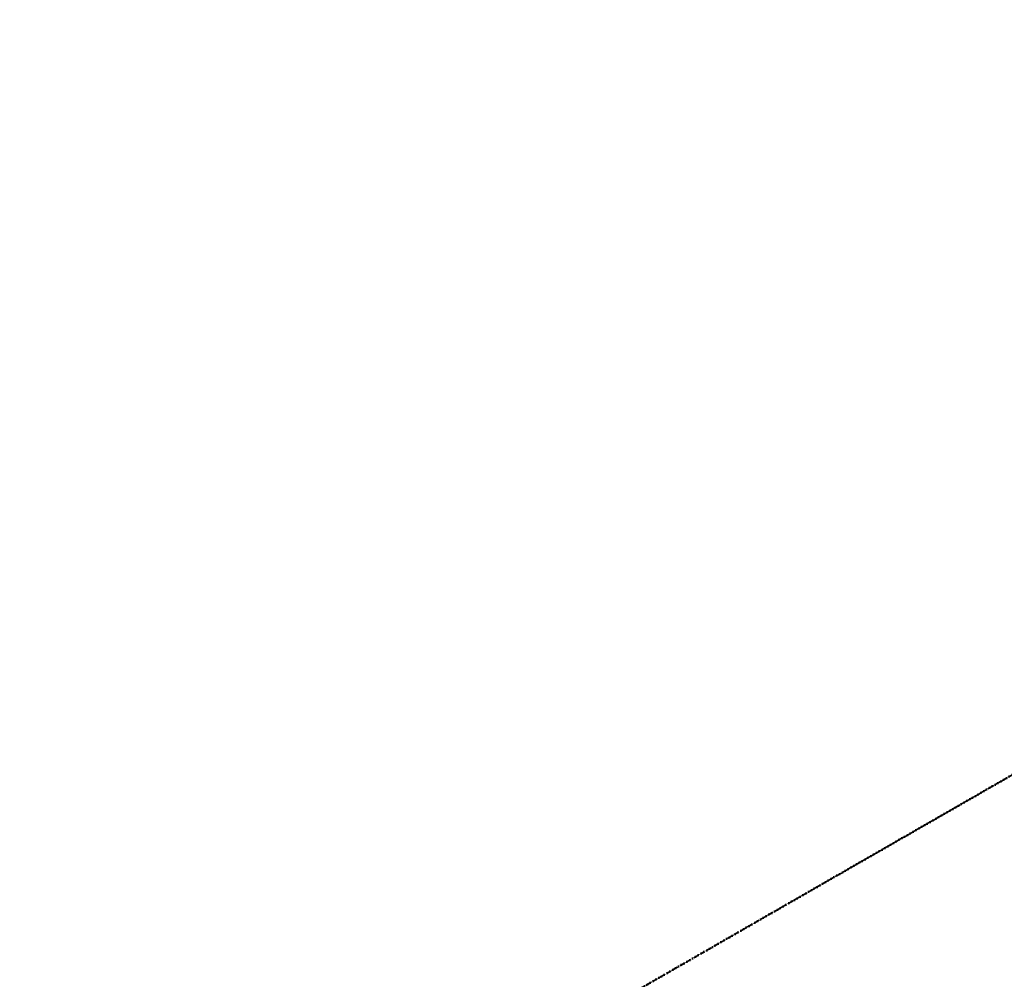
# Model space of a CAD drawing. Extents: x 6414462 to 20492237, y 5756825 to 17376351.
# Tile 17 of 127: x 6496996 to 6497313, y 5810228 to 5810537. Entities that reach past the tile are written whole.
import ezdxf

# ---------------------------------------------------------------- set-up
doc = ezdxf.new("R2010")
doc.units = 0
for name, pattern in [('2324-2024 mdcp$0$KROPK2', [1, 0.05, -0.95]), ('2324-2024 mdcp$0$KROPK3-2', [2.49, 1.5, -0.47, 0.05, -0.47]), ('2324-2024 mdcp$0$PRZER3-2', [2.5, 1.5, -1]), ('Lipnica teren 1$0$HIDDEN2', [0.1875, 0.125, -0.0625])]:
    doc.linetypes.add(name, pattern=pattern)
for name, color, linetype, lineweight in [('2324-2024 mdcp$0$GESJAE', 7, 'Continuous', 50), ('2324-2024 mdcp$0$GESJEW', 7, 'Continuous', 35), ('2324-2024 mdcp$0$GESJOB', 7, 'Continuous', 35)]:
    doc.layers.add(name, color=color, linetype=linetype, lineweight=lineweight)
doc.layers.add('Lipnica teren 1$0$demontaże', color=10, linetype='Continuous')

# ---------------------------------------------------------------- blocks, each defined once
blk = doc.blocks.new('2324-2024 mdcp')
at = {"layer": '2324-2024 mdcp$0$GESJAE', "color": 7, "linetype": '2324-2024 mdcp$0$KROPK2', "lineweight": 50}
blk.add_lwpolyline([(6497738.52, 5810537.3), (6497005.62, 5810116.22), (6497349.5, 5809664.45), (6497532.55, 5809433.41), (6497550.12, 5809414.95), (6497568.77, 5809395.35), (6497572.03, 5809391.93), (6497587.43, 5809375.75), (6497609.33, 5809352.74), (6497613.84, 5809351.39), (6497633.37, 5809331.24)], dxfattribs=at)
at = {"layer": '2324-2024 mdcp$0$GESJEW', "color": 7, "linetype": '2324-2024 mdcp$0$KROPK3-2', "lineweight": 35}
blk.add_lwpolyline([(6495935.79, 5807524.99), (6495642.38, 5808456.44), (6495626.99, 5808633.83), (6495633.58, 5808749.34), (6495670, 5808894.5), (6495678.71, 5808908.71), (6495764.8, 5809119.31), (6495818.92, 5809221.46), (6495819.66, 5809228.77), (6495879.33, 5809353.52), (6495944.91, 5809465.46), (6495948.72, 5809471.76), (6496069.39, 5809601.8), (6496275.09, 5809726.02), (6496474.45, 5809809.54), (6497005.62, 5810116.22), (6497738.52, 5810537.3)], dxfattribs=at)
at = {"layer": '2324-2024 mdcp$0$GESJOB', "color": 7, "linetype": '2324-2024 mdcp$0$PRZER3-2', "lineweight": 35}
blk.add_lwpolyline([(6497738.52, 5810537.3), (6497005.62, 5810116.22), (6497349.5, 5809664.45), (6497532.55, 5809433.41), (6497550.12, 5809414.95), (6497568.77, 5809395.35), (6497572.03, 5809391.93), (6497587.43, 5809375.75), (6497609.33, 5809352.74), (6497613.84, 5809351.39), (6497633.37, 5809331.24)], dxfattribs=at)
blk = doc.blocks.new('Lipnica teren 1')
at = {"layer": 'Lipnica teren 1$0$demontaże', "linetype": 'Lipnica teren 1$0$HIDDEN2'}
blk.add_blockref('2324-2024 mdcp', (0, 0), dxfattribs=at)

msp = doc.modelspace()

# ---------------------------------------------------------------- block references
msp.add_blockref('Lipnica teren 1', (0, 0))

doc.saveas('drawing.dxf')
